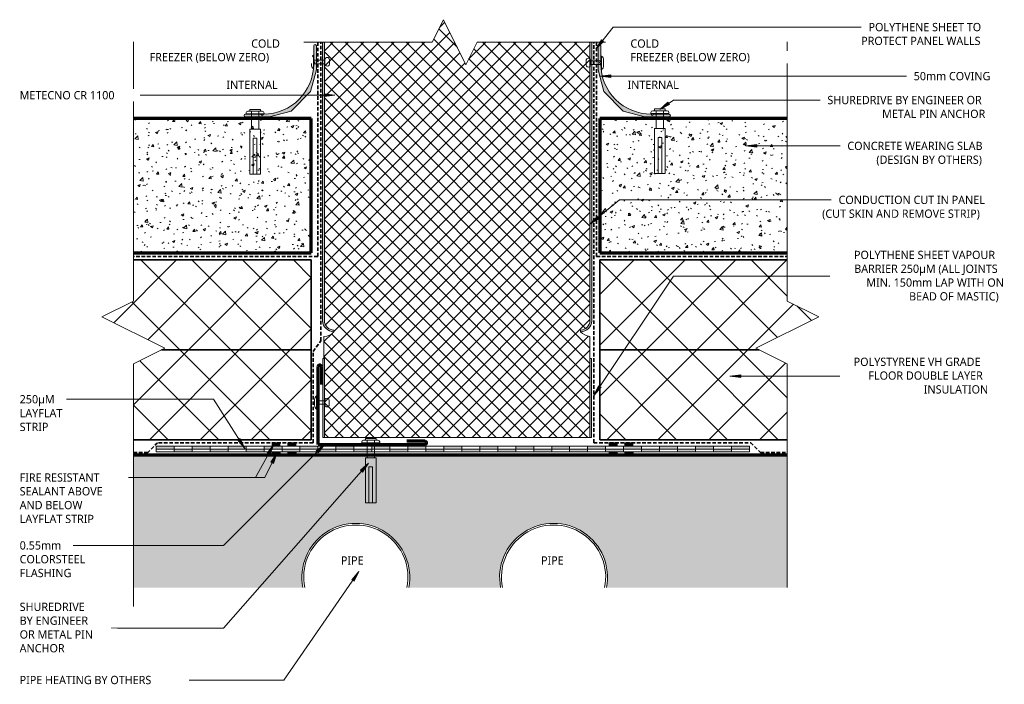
# Model space of a CAD drawing. Header units: millimetres. Extents: x -148 to 400, y -127 to 242.
import ezdxf

# ---------------------------------------------------------------- set-up
doc = ezdxf.new("R2010")
doc.units = ezdxf.units.MM
doc.linetypes.add('Dash Short', pattern=[3, 2, -1])
for name, color, linetype, lineweight in [('A-DETL', 90, 'Continuous', 13), ('A-DETL-GENF', 92, 'Continuous', 13), ('G-ANNO-TEXT', 231, 'Continuous', 9)]:
    doc.layers.add(name, color=color, linetype=linetype, lineweight=lineweight)
doc.styles.add('Yu Gothic', font='Yu Gothic.ttf', dxfattribs={"height": 4.6})
doc.styles.add('Yu Gothic_B', font='Yu Gothic.ttf', dxfattribs={"height": 4.6})
pattern_1 = [(45, (0, 0), (-14.1421, 14.1421), []), (135, (0, 0), (-14.1421, -14.1421), [])]
pattern_2 = [(50, (0, 0), (14.5753, -1.27516), [1.524, -16.764]), (355, (0, 0), (-2.81956, 15.2849), [1.219, -13.411]), (100.451, (1.215, -0.106), (11.7557, 14.00984), [1.295, -14.247]), (46.184, (0, 4.064), (21.68615, -3.3639), [2.286, -25.146]), (96.636, (1.807, 3.784), (18.9918, 19.7943), [1.943, -21.371]), (351.184, (0, 4.064), (18.992, 19.7941), [1.829, -20.117]), (21, (2.032, 3.048), (12.12965, -8.18154), [1.524, -16.764]), (326, (2.032, 3.048), (4.9442, 14.7354), [1.219, -13.411]), (71.451, (3.043, 2.366), (17.0739, 6.554), [1.295, -14.247]), (37.5, (0, 0), (0.24723, 6.76433), [0.67056, -12.578, 0.67056, -12.944, -13.462]), (37.5, (0, 0), (0.24723, 6.76433), [-26.863, 0.67056, -12.791]), (7.5, (0, 0), (5.34566, 8.01431), [0.67056, -7.092, 0.67056, -12.273, -5.131]), (7.5, (0, 0), (5.34566, 8.01431), [-20.706, 0.67056, -4.46]), (327.5, (-4.531, 0), (10.84765, -0.45819), [0.67056, -4.409, 0.67056, -15.179, -21.031]), (327.5, (-4.531, 0), (10.84765, -0.45819), [-20.93, 0.67056, -20.361]), (317.5, (-6.563, 0), (11.85073, 2.0342), [0.67056, -5.933, 0.67056, -9.855, -14.935]), (317.5, (-6.563, 0), (11.85073, 2.0342), [-17.13, 0.67056, -14.265])]

# ---------------------------------------------------------------- blocks, each defined once
blk = doc.blocks.new('37_95mm Coving - 37_95mm Coving-5873425-FREEZER FLOOR PARTITION WITH PIPE HEATING')
at = {"layer": 'A-DETL-GENF'}
blk.add_hatch(color=256, dxfattribs=at).paths.add_polyline_path([(0, -26.09), (0, -39.45), (0.03, -39.64), (0.1, -39.83), (0.22, -39.98), (0.38, -40.1), (0.56, -40.17), (0.75, -40.2), (0.94, -40.17), (1.13, -40.1), (1.28, -39.98), (1.4, -39.83), (1.47, -39.64), (1.5, -39.45), (1.5, -30.86), (0.79, -30.16), (1.5, -29.45), (1.61, -26.98), (1.93, -24.57), (2.45, -22.22), (3.19, -19.9), (4.12, -17.63), (5.24, -15.48), (6.55, -13.43), (8.04, -11.48), (9.69, -9.69), (11.48, -8.04), (13.43, -6.55), (15.48, -5.24), (17.63, -4.12), (19.9, -3.19), (22.22, -2.45), (24.57, -1.93), (26.98, -1.61), (29.45, -1.5), (30.16, -0.79), (30.86, -1.5), (39.45, -1.5), (39.64, -1.47), (39.82, -1.4), (39.98, -1.28), (40.1, -1.12), (40.17, -0.94), (40.2, -0.75), (40.17, -0.56), (40.1, -0.37), (39.98, -0.22), (39.82, -0.1), (39.64, -0.03), (39.45, 0), (26.09, 0), (14.02, -3.24), (3.24, -14.02), (1.6, -20.11)])
for p, q in [((39.45, 0), (26.09, 0)), ((14.02, -3.24), (3.24, -14.02)), ((26.09, 0), (14.02, -3.24)), ((29.45, -1.5), (30.16, -0.79)), ((30.16, -0.79), (30.86, -1.5)), ((30.86, -1.5), (39.45, -1.5)), ((3.24, -14.02), (0, -26.09)), ((0, -26.09), (0, -39.45)), ((0.79, -30.16), (1.5, -29.45)), ((1.5, -30.86), (0.79, -30.16)), ((1.5, -39.45), (1.5, -30.86))]:
    blk.add_line(p, q, dxfattribs=at)
for centre, radius, start, end in [((29.45, -29.45), 27.95, 90, 180), ((39.45, -0.75), 0.75, 270, 90), ((0.75, -39.45), 0.75, 180, 360)]:
    blk.add_arc(centre, radius, start, end, dxfattribs=at)
blk = doc.blocks.new('Layflat 250 - Layflat 250-5640186-FREEZER FLOOR PARTITION WITH PIPE HEATING')
at = {"layer": 'A-DETL-GENF'}
for points in [[(180, 0), (180, 1.5), (170, 1.5), (170, 0)], [(190, 1.5), (190, 3), (180, 3), (180, 1.5)], [(200, 0), (200, 1.5), (190, 1.5), (190, 0)], [(210, 1.5), (210, 3), (200, 3), (200, 1.5)], [(220, 0), (220, 1.5), (210, 1.5), (210, 0)], [(230, 1.5), (230, 3), (220, 3), (220, 1.5)], [(240, 0), (240, 1.5), (230, 1.5), (230, 0)], [(250, 1.5), (250, 3), (240, 3), (240, 1.5)]]:
    blk.add_hatch(color=256, dxfattribs=at).paths.add_polyline_path(points)
for p, q in [((180, 3), (170, 3)), ((180, 1.5), (170, 1.5)), ((190, 3), (180, 3)), ((180, 3), (180, 1.5)), ((180, 1.5), (190, 1.5)), ((180, 0), (180, 1.5)), ((200, 3), (190, 3)), ((190, 1.5), (190, 3)), ((200, 1.5), (190, 1.5)), ((190, 1.5), (190, 0)), ((210, 3), (200, 3)), ((200, 3), (200, 1.5)), ((200, 0), (200, 1.5)), ((200, 1.5), (210, 1.5)), ((220, 3), (210, 3)), ((210, 1.5), (210, 3)), ((220, 1.5), (210, 1.5)), ((210, 1.5), (210, 0)), ((230, 3), (220, 3)), ((220, 3), (220, 1.5)), ((220, 0), (220, 1.5)), ((220, 1.5), (230, 1.5)), ((240, 3), (230, 3)), ((230, 1.5), (230, 3)), ((240, 1.5), (230, 1.5)), ((230, 1.5), (230, 0)), ((250, 3), (240, 3)), ((240, 3), (240, 1.5)), ((240, 0), (240, 1.5)), ((240, 1.5), (250, 1.5)), ((250, 1.5), (250, 3)), ((250, 0), (250, 1.5)), ((170, 0), (180, 0)), ((180, 0), (190, 0)), ((190, 0), (200, 0)), ((200, 0), (210, 0)), ((210, 0), (220, 0)), ((220, 0), (230, 0)), ((230, 0), (240, 0)), ((240, 0), (250, 0))]:
    blk.add_line(p, q, dxfattribs=at)
blk = doc.blocks.new('Break Line _M_ - Break Line _M_-6047710-FREEZER FLOOR PARTITION WITH PIPE HEATING')
at = {"layer": 'A-DETL-GENF'}
for p, q in [((-12.5, 0), (-6.25, 12.5)), ((-6.25, 12.5), (6.25, -12.5)), ((-83.94, 0), (-12.5, 0)), ((6.25, -12.5), (12.5, 0)), ((12.5, 0), (83.8, 0))]:
    blk.add_line(p, q, dxfattribs=at)
blk = doc.blocks.new('Break Line _M_ - Break Line _M_-5668485-FREEZER FLOOR PARTITION WITH PIPE HEATING')
at = {"layer": 'A-DETL-GENF'}
for p, q in [((-17.5, 0), (-8.75, 17.5)), ((-8.75, 17.5), (8.75, -17.5)), ((-161.66, 0), (-17.5, 0)), ((8.75, -17.5), (17.5, 0)), ((17.5, 0), (141.8, 0))]:
    blk.add_line(p, q, dxfattribs=at)
blk = doc.blocks.new('Anchor Bolt - ShureDrive - ShureDrive-5466956-FREEZER FLOOR PARTITION WITH PIPE HEATING')
at = {"layer": 'A-DETL-GENF'}
for p, q in [((-4, -10.64), (-3, -10.64)), ((-3, -9.64), (3, -9.64)), ((-3, -10.64), (-3, -9.64)), ((3, -10.64), (-3, -10.64)), ((-2, -20.5), (-2, -10.64)), ((2, -20.5), (2, -10.64)), ((3, -10.64), (3, -9.64)), ((3, -10.64), (4, -10.64)), ((-5, -12.14), (-5, -11.64)), ((-5, -12.14), (5, -12.14)), ((5, -12.14), (5, -11.64)), ((-3, -20.5), (3, -20.5)), ((-3, -20.5), (-3, -45.5)), ((3, -20.5), (3, -45.5)), ((-1, -25.5), (-1, -35.5)), ((1, -25.5), (-1, -25.5)), ((1, -25.5), (1, -35.5)), ((-1, -35.5), (-1, -45.5)), ((1, -45.5), (1, -35.5)), ((-3, -45.5), (3, -45.5))]:
    blk.add_line(p, q, dxfattribs=at)
for centre, start, end in [((-4, -11.64), 90, 180), ((4, -11.64), 360, 90)]:
    blk.add_arc(centre, 1, start, end, dxfattribs=at)
blk = doc.blocks.new('Pop Rivets - Rivet-6044259-FREEZER FLOOR PARTITION WITH PIPE HEATING')
at = {"layer": 'A-DETL-GENF'}
for p, q in [((3.77, 0), (-3.77, 0)), ((-1.5, 1.16), (1.5, 1.16)), ((-1, -6.11), (-1, 0)), ((1, -6.11), (1, 0)), ((1.17, -6.11), (-1.24, -6.11)), ((-1.24, -8.61), (1.17, -8.61))]:
    blk.add_line(p, q, dxfattribs=at)
for centre, radius, start, end in [((-1.5, -1.65), 2.8, 90, 144), ((1.5, -1.65), 2.8, 36, 90), ((-1.24, -7.36), 1.25, 90, 270), ((1.17, -7.36), 1.25, 270, 90)]:
    blk.add_arc(centre, radius, start, end, dxfattribs=at)
blk = doc.blocks.new('37_95mm Coving - 37_95mm Coving-5649264-FREEZER FLOOR PARTITION WITH PIPE HEATING')
at = {"layer": 'A-DETL-GENF'}
blk.add_hatch(color=256, dxfattribs=at).paths.add_polyline_path([(0, 26.09), (3.24, 14.02), (14.02, 3.24), (26.09, 0), (39.45, 0), (39.64, 0.03), (39.82, 0.1), (39.98, 0.22), (40.1, 0.37), (40.17, 0.56), (40.2, 0.75), (40.17, 0.94), (40.1, 1.12), (39.98, 1.28), (39.82, 1.4), (39.64, 1.47), (39.45, 1.5), (30.86, 1.5), (30.16, 0.79), (29.45, 1.5), (26.98, 1.61), (24.57, 1.93), (22.22, 2.45), (19.9, 3.19), (17.63, 4.12), (15.48, 5.24), (13.43, 6.55), (11.48, 8.04), (9.69, 9.69), (8.04, 11.48), (6.55, 13.43), (5.24, 15.48), (4.12, 17.63), (3.19, 19.9), (2.45, 22.22), (1.93, 24.57), (1.6, 27.18), (1.5, 29.45), (0.79, 30.16), (1.5, 30.86), (1.5, 39.45), (1.47, 39.64), (1.4, 39.82), (1.28, 39.98), (1.12, 40.1), (0.94, 40.17), (0.75, 40.2), (0.56, 40.17), (0.37, 40.1), (0.22, 39.98), (0.1, 39.82), (0.03, 39.64), (0, 39.45)])
for p, q in [((0, 39.45), (0, 26.09)), ((1.5, 30.86), (1.5, 39.45)), ((0.79, 30.16), (1.5, 30.86)), ((1.5, 29.45), (0.79, 30.16)), ((0, 26.09), (3.24, 14.02)), ((3.24, 14.02), (14.02, 3.24)), ((14.02, 3.24), (26.09, 0)), ((26.09, 0), (39.45, 0)), ((30.16, 0.79), (29.45, 1.5)), ((30.86, 1.5), (30.16, 0.79)), ((39.45, 1.5), (30.86, 1.5))]:
    blk.add_line(p, q, dxfattribs=at)
for centre, radius, start, end in [((0.75, 39.45), 0.75, 360, 180), ((29.45, 29.45), 27.95, 180, 270), ((39.45, 0.75), 0.75, 270, 90)]:
    blk.add_arc(centre, radius, start, end, dxfattribs=at)
blk = doc.blocks.new('Anchor Bolt - ShureDrive - ShureDrive-6039008-FREEZER FLOOR PARTITION WITH PIPE HEATING')
at = {"layer": 'A-DETL-GENF'}
for p, q in [((-3, 20.5), (-3, 45.5)), ((-3, 45.5), (3, 45.5)), ((-1, 35.5), (-1, 45.5)), ((1, 45.5), (1, 35.5)), ((3, 20.5), (3, 45.5)), ((-1, 25.5), (-1, 35.5)), ((1, 25.5), (1, 35.5)), ((1, 25.5), (-1, 25.5)), ((-3, 20.5), (3, 20.5)), ((-2, 20.5), (-2, 10.64)), ((2, 20.5), (2, 10.64)), ((-5, 12.14), (5, 12.14)), ((-5, 12.14), (-5, 11.64)), ((5, 12.14), (5, 11.64)), ((-4, 10.64), (-3, 10.64)), ((3, 10.64), (-3, 10.64)), ((-3, 10.64), (-3, 9.64)), ((-3, 9.64), (3, 9.64)), ((3, 10.64), (3, 9.64)), ((3, 10.64), (4, 10.64))]:
    blk.add_line(p, q, dxfattribs=at)
for centre, start, end in [((-4, 11.64), 180, 270), ((4, 11.64), 270, 0)]:
    blk.add_arc(centre, 1, start, end, dxfattribs=at)
blk = doc.blocks.new('Pop Rivets - Rivet-6062265-FREEZER FLOOR PARTITION WITH PIPE HEATING')
at = {"layer": 'A-DETL-GENF'}
for p, q in [((-1.24, 8.91), (1.17, 8.91)), ((1.17, 6.41), (-1.24, 6.41)), ((-1, 6.41), (-1, 0)), ((1, 6.41), (1, 0)), ((3.77, 0), (-3.77, 0)), ((-1.5, -1.16), (1.5, -1.16))]:
    blk.add_line(p, q, dxfattribs=at)
for centre, radius, start, end in [((-1.24, 7.66), 1.25, 90, 270), ((1.17, 7.66), 1.25, 270, 90), ((-1.5, 1.65), 2.8, 216, 270), ((1.5, 1.65), 2.8, 270, 324)]:
    blk.add_arc(centre, radius, start, end, dxfattribs=at)
blk = doc.blocks.new('Layflat 250 - Layflat 250-6039809-FREEZER FLOOR PARTITION WITH PIPE HEATING')
at = {"layer": 'A-DETL-GENF'}
for points in [[(70, 0), (70, -1.5), (80, -1.5), (80, 0)], [(90, 0), (90, -1.5), (100, -1.5), (100, 0)], [(110, 0), (110, -1.5), (120, -1.5), (120, 0)], [(130, 0), (130, -1.5), (140, -1.5), (140, 0)], [(150, 0), (150, -1.5), (160, -1.5), (160, 0)], [(170, 0), (170, -1.5), (180, -1.5), (180, 0)], [(190, 0), (190, -1.5), (200, -1.5), (200, 0)], [(210, 0), (210, -1.5), (220, -1.5), (220, 0)], [(230, 0), (230, -1.5), (240, -1.5), (240, 0)], [(0, -1.5), (0, -3), (10, -3), (10, -1.5)], [(20, 0), (10, 0), (10, -1.5), (20, -1.5)], [(20, -1.5), (20, -3), (30, -3), (30, -1.5)], [(30, 0), (30, -1.5), (40, -1.5), (40, 0)], [(40, -1.5), (40, -3), (50, -3), (50, -1.5)], [(50, 0), (50, -1.5), (60, -1.5), (60, 0)], [(60, -1.5), (60, -3), (70, -3), (70, -1.5)], [(80, -1.5), (80, -3), (90, -3), (90, -1.5)], [(100, -1.5), (100, -3), (110, -3), (110, -1.5)], [(130, -1.5), (120, -1.5), (120, -3), (130, -3)], [(140, -1.5), (140, -3), (150, -3), (150, -1.5)], [(160, -1.5), (160, -3), (170, -3), (170, -1.5)], [(180, -1.5), (180, -3), (190, -3), (190, -1.5)], [(200, -1.5), (200, -3), (210, -3), (210, -1.5)], [(230, -1.5), (220, -1.5), (220, -3), (230, -3)], [(240, -1.5), (240, -3), (250, -3), (250, -1.5)]]:
    blk.add_hatch(color=256, dxfattribs=at).paths.add_polyline_path(points)
for p, q in [((60, 0), (50, 0)), ((50, 0), (50, -1.5)), ((70, 0), (60, 0)), ((60, -1.5), (60, 0)), ((80, 0), (70, 0)), ((70, 0), (70, -1.5)), ((90, 0), (80, 0)), ((80, -1.5), (80, 0)), ((100, 0), (90, 0)), ((90, 0), (90, -1.5)), ((110, 0), (100, 0)), ((100, -1.5), (100, 0)), ((120, 0), (110, 0)), ((110, 0), (110, -1.5)), ((130, 0), (120, 0)), ((120, -1.5), (120, 0)), ((140, 0), (130, 0)), ((130, 0), (130, -1.5)), ((150, 0), (140, 0)), ((140, -1.5), (140, 0)), ((160, 0), (150, 0)), ((150, 0), (150, -1.5)), ((170, 0), (160, 0)), ((160, -1.5), (160, 0)), ((180, 0), (170, 0)), ((170, 0), (170, -1.5)), ((190, 0), (180, 0)), ((180, -1.5), (180, 0)), ((200, 0), (190, 0)), ((190, 0), (190, -1.5)), ((210, 0), (200, 0)), ((200, -1.5), (200, 0)), ((220, 0), (210, 0)), ((210, 0), (210, -1.5)), ((230, 0), (220, 0)), ((220, -1.5), (220, 0)), ((240, 0), (230, 0)), ((230, 0), (230, -1.5)), ((250, 0), (240, 0)), ((240, -1.5), (240, 0)), ((250, -1.5), (250, 0)), ((10, 0), (0, 0)), ((0, 0), (0, -1.5)), ((10, -1.5), (0, -1.5)), ((0, -1.5), (0, -3)), ((0, -3), (10, -3)), ((20, 0), (10, 0)), ((10, 0), (10, -1.5)), ((10, -3), (10, -1.5)), ((10, -1.5), (20, -1.5)), ((10, -3), (20, -3)), ((30, 0), (20, 0)), ((20, -1.5), (20, 0)), ((30, -1.5), (20, -1.5)), ((20, -1.5), (20, -3)), ((20, -3), (30, -3)), ((40, 0), (30, 0)), ((30, 0), (30, -1.5)), ((30, -3), (30, -1.5)), ((30, -1.5), (40, -1.5)), ((30, -3), (40, -3)), ((50, 0), (40, 0)), ((40, -1.5), (40, 0)), ((50, -1.5), (40, -1.5)), ((40, -1.5), (40, -3)), ((40, -3), (50, -3)), ((50, -3), (50, -1.5)), ((50, -1.5), (60, -1.5)), ((50, -3), (60, -3)), ((70, -1.5), (60, -1.5)), ((60, -1.5), (60, -3)), ((60, -3), (70, -3)), ((70, -3), (70, -1.5)), ((70, -1.5), (80, -1.5)), ((70, -3), (80, -3)), ((90, -1.5), (80, -1.5)), ((80, -1.5), (80, -3)), ((80, -3), (90, -3)), ((90, -3), (90, -1.5)), ((90, -1.5), (100, -1.5)), ((90, -3), (100, -3)), ((110, -1.5), (100, -1.5)), ((100, -1.5), (100, -3)), ((100, -3), (110, -3)), ((110, -3), (110, -1.5)), ((110, -1.5), (120, -1.5)), ((110, -3), (120, -3)), ((130, -1.5), (120, -1.5)), ((120, -1.5), (120, -3)), ((120, -3), (130, -3)), ((130, -3), (130, -1.5)), ((130, -1.5), (140, -1.5)), ((130, -3), (140, -3)), ((150, -1.5), (140, -1.5)), ((140, -1.5), (140, -3)), ((140, -3), (150, -3)), ((150, -3), (150, -1.5)), ((150, -1.5), (160, -1.5)), ((150, -3), (160, -3)), ((170, -1.5), (160, -1.5)), ((160, -1.5), (160, -3)), ((160, -3), (170, -3)), ((170, -3), (170, -1.5)), ((170, -1.5), (180, -1.5)), ((170, -3), (180, -3)), ((190, -1.5), (180, -1.5)), ((180, -1.5), (180, -3)), ((180, -3), (190, -3)), ((190, -3), (190, -1.5)), ((190, -1.5), (200, -1.5)), ((190, -3), (200, -3)), ((210, -1.5), (200, -1.5)), ((200, -1.5), (200, -3)), ((200, -3), (210, -3)), ((210, -3), (210, -1.5)), ((210, -1.5), (220, -1.5)), ((210, -3), (220, -3)), ((230, -1.5), (220, -1.5)), ((220, -1.5), (220, -3)), ((220, -3), (230, -3)), ((230, -3), (230, -1.5)), ((230, -1.5), (240, -1.5)), ((230, -3), (240, -3)), ((250, -1.5), (240, -1.5)), ((240, -1.5), (240, -3)), ((240, -3), (250, -3)), ((250, -3), (250, -1.5))]:
    blk.add_line(p, q, dxfattribs=at)
blk = doc.blocks.new('Break Line _M_ - Break Line _M_-6048815-FREEZER FLOOR PARTITION WITH PIPE HEATING')
at = {"layer": 'A-DETL-GENF'}
for p, q in [((8.75, 17.5), (-8.75, -17.5)), ((17.5, 0), (8.75, 17.5)), ((-17.5, 0), (-161.66, 0)), ((-8.75, -17.5), (-17.5, 0)), ((152.36, 0), (17.5, 0))]:
    blk.add_line(p, q, dxfattribs=at)
blk = doc.blocks.new('Pop Rivets - Rivet-6060696-FREEZER FLOOR PARTITION WITH PIPE HEATING')
at = {"layer": 'A-DETL-GENF'}
for p, q in [((3.77, 0), (-3.77, 0)), ((-1.5, 1.16), (1.5, 1.16)), ((-1, -4.55), (-1, 0)), ((1, -4.55), (1, 0)), ((1.17, -4.55), (-1.24, -4.55)), ((-1.24, -7.05), (1.17, -7.05))]:
    blk.add_line(p, q, dxfattribs=at)
for centre, radius, start, end in [((-1.5, -1.65), 2.8, 90, 144), ((1.5, -1.65), 2.8, 36, 90), ((-1.24, -5.8), 1.25, 90, 270), ((1.17, -5.8), 1.25, 270, 90)]:
    blk.add_arc(centre, radius, start, end, dxfattribs=at)

msp = doc.modelspace()

# ---------------------------------------------------------------- hatches: boundary and pattern name
at = {"layer": 'A-DETL-GENF'}
h = msp.add_hatch(dxfattribs=at)
h.set_pattern_fill('FP_2', color=253, style=0, pattern_type=2)
h.set_pattern_definition([(45, (0, 0), (-4.24264, 4.24264), []), (135, (0, 0), (-4.24264, -4.24264), [])])
h.paths.add_polyline_path([(21.47, 10.28), (169.19, 10.28), (169.19, 66.42), (167.24, 66.86), (165.44, 67.73), (163.88, 68.97), (163.88, 69.97), (165.26, 70.17), (165.57, 70.28), (166.48, 70.68), (167, 71.04), (167.44, 71.38), (167.91, 71.88), (168.29, 72.38), (168.55, 72.81), (168.98, 73.9), (169.04, 74.13), (169.19, 75.35), (169.19, 229.99), (106.44, 229.99), (100.19, 217.49), (87.69, 242.49), (81.44, 229.99), (21.47, 229.99), (21.49, 75.14), (21.5, 75.03), (21.65, 73.98), (21.8, 73.53), (22.18, 72.69), (22.37, 72.38), (22.85, 71.74), (23.22, 71.38), (24.04, 70.77), (24.35, 70.59), (25.48, 70.14), (26.77, 69.97), (26.77, 68.97), (25.13, 67.68), (23.23, 66.8), (21.19, 66.39), (21.19, 54.24), (21.47, 54.24), (21.47, 13.23)])
h = msp.add_hatch(color=8, dxfattribs=at)
h.paths.add_polyline_path([(20.6, 10.28), (21.47, 10.28), (21.47, 54.24), (20.6, 54.24), (20.6, 47.1)])
h.paths.add_polyline_path([(170.06, 10.28), (170.06, 54.14), (169.19, 54.14), (169.19, 10.28)])
h.paths.add_polyline_path([(163.88, 68.97), (165.49, 69.18), (167, 69.79), (168.29, 70.77), (169.3, 72.04), (169.94, 73.53), (170.19, 75.14), (170.19, 229.99), (169.19, 229.99), (169.19, 75.28), (169.01, 73.9), (168.48, 72.63), (167.63, 71.53), (166.54, 70.68), (165.26, 70.15), (163.88, 69.97)])
h.paths.add_polyline_path([(26.77, 68.97), (26.77, 69.97), (25.4, 70.15), (24.12, 70.68), (23.02, 71.53), (22.18, 72.63), (21.65, 73.9), (21.47, 75.28), (21.47, 229.99), (20.47, 229.99), (20.47, 75.14), (20.71, 73.53), (21.36, 72.04), (22.36, 70.77), (23.66, 69.79), (25.16, 69.18)])
h = msp.add_hatch(dxfattribs=at)
h.set_pattern_fill('FP_3', color=9, style=0, pattern_type=2)
h.set_pattern_definition(pattern_2)
h.paths.add_polyline_path([(-50.64, 112.95), (14.11, 112.95), (14.11, 187.55), (-84.81, 187.55), (-84.81, 112.95)])
h = msp.add_hatch(dxfattribs=at)
h.set_pattern_fill('FP_3', color=9, style=0, pattern_type=2)
h.set_pattern_definition(pattern_2)
h.paths.add_polyline_path([(174.64, 112.95), (278.94, 112.95), (278.94, 187.55), (174.64, 187.55), (174.64, 118.6)])
h = msp.add_hatch(dxfattribs=at)
h.set_pattern_fill('FP_1', color=9, style=0, pattern_type=2)
h.set_pattern_definition(pattern_1)
h.paths.add_polyline_path([(14.11, 58.95), (14.11, 108.95), (-84.81, 108.95), (-84.81, 86.11), (-102.31, 77.36), (-67.31, 59.86), (-69.14, 58.95), (-50.64, 58.95)])
h = msp.add_hatch(dxfattribs=at)
h.set_pattern_fill('FP_1', color=9, style=0, pattern_type=2)
h.set_pattern_definition(pattern_1)
h.paths.add_polyline_path([(261.44, 58.95), (263.26, 58.95), (261.44, 59.86), (296.44, 77.36), (278.94, 86.11), (278.94, 108.95), (174.64, 108.95), (174.64, 58.95)])
h = msp.add_hatch(dxfattribs=at)
h.set_pattern_fill('FP_1', color=9, style=0, pattern_type=2)
h.set_pattern_definition(pattern_1)
h.paths.add_polyline_path([(-84.81, 8.95), (14.11, 8.95), (14.11, 58.95), (-69.14, 58.95), (-84.81, 51.11)])
h = msp.add_hatch(dxfattribs=at)
h.set_pattern_fill('FP_1', color=9, style=0, pattern_type=2)
h.set_pattern_definition(pattern_1)
h.paths.add_polyline_path([(278.94, 8.95), (278.94, 51.11), (263.26, 58.95), (174.64, 58.95), (174.64, 8.95), (270.18, 8.95)])
for points in [[(-3.28, 5.35), (-3.28, 7.35), (-7.67, 7.35), (-7.67, 5.35)], [(5.48, 5.35), (5.48, 7.35), (1.1, 7.35), (1.1, 5.35)], [(184.27, 5.35), (184.27, 7.35), (179.89, 7.35), (179.89, 5.35)], [(193.04, 5.35), (193.04, 7.35), (188.66, 7.35), (188.66, 5.35)], [(-3.23, 0.35), (-3.23, 2.35), (-7.78, 2.35), (-7.78, 0.35)], [(5.66, 0.35), (5.66, 2.35), (1.12, 2.35), (1.12, 0.35)], [(184.32, 0.35), (184.32, 2.35), (179.78, 2.35), (179.78, 0.35)], [(193.22, 0.35), (193.22, 2.35), (188.67, 2.35), (188.67, 0.35)]]:
    msp.add_hatch(color=9, dxfattribs=at).paths.add_polyline_path(points)
h = msp.add_hatch(dxfattribs=at)
h.set_pattern_fill('FP_3', color=9, style=0, pattern_type=2)
h.set_pattern_definition(pattern_2)
h.paths.add_polyline_path([(119.52, -73.2), (119.29, -72.05), (119.01, -69.55), (118.94, -67.03), (119.09, -64.5), (119.44, -62.01), (120, -59.55), (120.77, -57.14), (121.73, -54.82), (122.89, -52.58), (124.24, -50.44), (125.75, -48.42), (127.43, -46.55), (129.28, -44.81), (131.24, -43.24), (133.34, -41.84), (135.55, -40.62), (137.85, -39.59), (140.23, -38.76), (142.68, -38.13), (145.16, -37.7), (147.67, -37.5), (150.2, -37.5), (152.71, -37.7), (155.19, -38.13), (157.65, -38.76), (160.02, -39.59), (162.32, -40.62), (164.54, -41.84), (166.63, -43.24), (168.6, -44.81), (170.44, -46.55), (172.12, -48.42), (173.63, -50.44), (174.98, -52.58), (176.14, -54.82), (177.1, -57.14), (177.87, -59.55), (178.44, -62.01), (178.79, -64.5), (178.93, -67.03), (178.86, -69.55), (178.58, -72.05), (178.35, -73.2), (278.94, -73.2), (278.94, 0.35), (-84.81, 0.35), (-84.81, -73.2), (9.52, -73.2), (9.29, -72.05), (9.01, -69.55), (8.94, -67.03), (9.09, -64.5), (9.44, -62.01), (10, -59.55), (10.77, -57.14), (11.73, -54.82), (12.89, -52.58), (14.24, -50.44), (15.75, -48.42), (17.43, -46.55), (19.28, -44.81), (21.24, -43.24), (23.34, -41.84), (25.55, -40.62), (27.85, -39.59), (30.23, -38.76), (32.68, -38.13), (35.16, -37.7), (37.67, -37.5), (40.2, -37.5), (42.71, -37.7), (45.19, -38.13), (47.65, -38.76), (50.02, -39.59), (52.32, -40.62), (54.54, -41.84), (56.63, -43.24), (58.6, -44.81), (60.44, -46.55), (62.12, -48.42), (63.63, -50.44), (64.98, -52.58), (66.14, -54.82), (67.1, -57.14), (67.87, -59.55), (68.44, -62.01), (68.79, -64.5), (68.93, -67.03), (68.86, -69.55), (68.58, -72.05), (68.35, -73.2), (109.77, -73.2)])
at = {"layer": 'G-ANNO-TEXT'}
for points in [[(172.44, 226.07), (176.76, 230.31), (175.52, 231.28)], [(174.84, 211.15), (180.84, 210.36), (180.84, 211.94)], [(27.29, 200.52), (21.29, 201.31), (21.29, 199.73)], [(208.11, 192.53), (213.47, 195.33), (212.56, 196.63)], [(255.94, 172.34), (261.94, 171.55), (261.94, 173.13)], [(169.19, 128.75), (174.32, 131.95), (173.32, 133.17)], [(247.07, 44.35), (253.07, 43.57), (253.07, 45.14)], [(171.33, 33.6), (175.33, 38.15), (174.01, 39.03)], [(-22.76, 4.12), (-25.33, 9.6), (-26.66, 8.75)], [(-6.76, 6.4), (-10.33, 1.51), (-8.94, 0.75)], [(21.75, 6.5), (16.94, 2.82), (18.06, 1.7)], [(-4.99, 1.49), (-8.36, -3.54), (-6.95, -4.24)], [(46, -3.93), (41.45, -7.91), (42.64, -8.95)], [(40.7, -64.33), (36.63, -68.81), (37.93, -69.71)]]:
    msp.add_hatch(color=7, dxfattribs=at).paths.add_polyline_path(points)

# ---------------------------------------------------------------- linework, layer by layer
at = {"layer": 'A-DETL', "linetype": 'Dash Short', "lineweight": 35}
for p, q in [((17.74, 110.95), (17.74, 229.99)), ((19.45, 64.03), (19.45, 229.99)), ((171.26, 7.35), (171.26, 229.99)), ((172.79, 110.95), (172.79, 229.99)), ((17.74, 110.95), (-84.81, 110.95)), ((172.79, 110.95), (278.94, 110.95)), ((15.22, 57.99), (19.45, 64.03)), ((15.22, 7.35), (15.22, 57.99)), ((-71.38, 7.35), (-76.76, 1.97)), ((15.22, 7.35), (-71.38, 7.35)), ((171.26, 7.35), (258.63, 7.35)), ((258.63, 7.35), (264.01, 1.97)), ((-76.76, 1.97), (-84.81, 1.97)), ((264.01, 1.97), (278.94, 1.97))]:
    msp.add_line(p, q, dxfattribs=at)
at = {"layer": 'A-DETL'}
for p, q in [((20.47, 229.99), (20.47, 75.14)), ((21.47, 75.28), (21.47, 229.99)), ((169.19, 229.99), (169.19, 75.28)), ((170.19, 75.14), (170.19, 229.99)), ((21.19, 66.39), (21.19, 54.24)), ((26.77, 68.97), (26.77, 69.97)), ((163.88, 69.97), (163.88, 68.97)), ((169.19, 54.14), (169.19, 66.42)), ((20.6, 54.24), (20.6, 10.28)), ((21.47, 54.24), (20.6, 54.24)), ((21.47, 10.28), (21.47, 54.24)), ((170.06, 54.14), (169.19, 54.14)), ((169.19, 54.14), (169.19, 10.28)), ((170.06, 10.28), (170.06, 54.14)), ((-7.67, 7.35), (-7.67, 5.35)), ((-3.28, 7.35), (-7.67, 7.35)), ((-3.28, 5.35), (-3.28, 7.35)), ((1.1, 7.35), (1.1, 5.35)), ((5.48, 7.35), (1.1, 7.35)), ((5.48, 5.35), (5.48, 7.35)), ((20.6, 10.28), (21.47, 10.28)), ((21.47, 10.28), (169.19, 10.28)), ((169.19, 10.28), (170.06, 10.28)), ((184.27, 7.35), (179.89, 7.35)), ((179.89, 7.35), (179.89, 5.35)), ((184.27, 5.35), (184.27, 7.35)), ((193.04, 7.35), (188.66, 7.35)), ((188.66, 7.35), (188.66, 5.35)), ((193.04, 5.35), (193.04, 7.35)), ((-7.78, 2.35), (-7.78, 0.35)), ((-7.78, 0.35), (-3.23, 0.35)), ((-3.23, 0.35), (-3.23, 2.35)), ((1.12, 2.35), (1.12, 0.35)), ((1.12, 0.35), (5.66, 0.35)), ((5.66, 0.35), (5.66, 2.35)), ((179.78, 2.35), (179.78, 0.35)), ((179.78, 0.35), (184.32, 0.35)), ((184.32, 0.35), (184.32, 2.35)), ((188.67, 2.35), (188.67, 0.35)), ((188.67, 0.35), (193.22, 0.35)), ((193.22, 0.35), (193.22, 2.35))]:
    msp.add_line(p, q, dxfattribs=at)
at = {"layer": 'A-DETL', "lineweight": 70}
for p, q in [((14.11, 187.55), (-84.81, 187.55)), ((14.11, 112.95), (14.11, 187.55)), ((278.94, 187.55), (174.64, 187.55)), ((174.64, 187.55), (174.64, 112.95)), ((-84.81, 112.95), (14.11, 112.95)), ((174.64, 112.95), (278.94, 112.95)), ((17.98, 6.37), (17.98, 49.69)), ((19.78, 49.69), (19.78, 39.69)), ((17.98, 6.37), (77.39, 6.37)), ((77.39, 8.17), (67.39, 8.17)), ((278.94, 0.35), (-84.81, 0.35))]:
    msp.add_line(p, q, dxfattribs=at)
at = {"layer": 'A-DETL', "lineweight": 35}
for p, q in [((14.11, 108.95), (-84.81, 108.95)), ((14.11, 58.95), (14.11, 108.95)), ((278.94, 108.95), (174.64, 108.95)), ((174.64, 108.95), (174.64, 58.95)), ((14.11, 58.95), (-69.14, 58.95)), ((-69.14, 58.95), (14.11, 58.95)), ((14.11, 8.95), (14.11, 58.95)), ((263.26, 58.95), (174.64, 58.95)), ((174.64, 58.95), (174.64, 8.95)), ((174.64, 58.95), (263.26, 58.95)), ((-84.81, 8.95), (14.11, 8.95)), ((174.64, 8.95), (278.94, 8.95))]:
    msp.add_line(p, q, dxfattribs=at)
at = {"layer": 'A-DETL'}
for centre, radius, start, end in [((26.77, 75.28), 6.3, 181.2764, 270), ((26.77, 75.28), 5.3, 180, 270), ((163.88, 75.28), 5.3, 270, 360), ((163.88, 75.28), 6.3, 270, 358.7236), ((20.46, 75.28), 8.92, 274.6445, 315.0139), ((170.19, 75.28), 8.92, 224.9861, 263.534), ((38.94, -67.47), 30, 348.9783, 191.0217), ((148.94, -67.47), 30, 348.9783, 191.0217), ((38.94, -67.4), 29, 348.4367, 191.5633), ((148.94, -67.4), 29, 348.4367, 191.5633)]:
    msp.add_arc(centre, radius, start, end, dxfattribs=at)
at = {"layer": 'A-DETL', "lineweight": 70}
for centre, start, end in [((18.88, 49.69), 0, 180), ((77.39, 7.27), 270, 90)]:
    msp.add_arc(centre, 0.9, start, end, dxfattribs=at)
at = {"layer": 'G-ANNO-TEXT', "color": 7}
for p, q in [((172.44, 226.07), (182.09, 238.4)), ((182.09, 238.4), (293.61, 238.4)), ((293.61, 238.4), (320.07, 238.4)), ((175.52, 231.28), (172.44, 226.07)), ((172.44, 226.07), (176.76, 230.31)), ((176.76, 230.31), (175.52, 231.28)), ((180.84, 211.94), (174.84, 211.15)), ((174.84, 211.15), (180.84, 210.36)), ((174.84, 211.15), (293.61, 211.15)), ((180.84, 210.36), (180.84, 211.94)), ((293.61, 211.15), (345.21, 211.15)), ((-87.47, 200.52), (-89.77, 200.52)), ((27.29, 200.52), (-87.47, 200.52)), ((27.29, 200.52), (21.29, 201.31)), ((21.29, 201.31), (21.29, 199.73)), ((21.29, 199.73), (27.29, 200.52)), ((208.11, 192.53), (215.65, 197.84)), ((215.65, 197.84), (292.57, 197.84)), ((292.57, 197.84), (297.2, 197.84)), ((212.56, 196.63), (208.11, 192.53)), ((208.11, 192.53), (213.47, 195.33)), ((213.47, 195.33), (212.56, 196.63)), ((261.94, 173.13), (255.94, 172.34)), ((255.94, 172.34), (261.94, 171.55)), ((255.94, 172.34), (293.61, 172.34)), ((261.94, 171.55), (261.94, 173.13)), ((293.61, 172.34), (308.3, 172.34)), ((169.19, 128.75), (185.7, 142.34)), ((185.7, 142.34), (293.61, 142.34)), ((293.61, 142.34), (303.4, 142.34)), ((173.32, 133.17), (169.19, 128.75)), ((169.19, 128.75), (174.32, 131.95)), ((174.32, 131.95), (173.32, 133.17)), ((171.33, 33.6), (215.65, 99.91)), ((215.65, 99.91), (302.71, 99.91)), ((253.07, 45.14), (247.07, 44.35)), ((247.07, 44.35), (253.07, 43.57)), ((247.07, 44.35), (308.09, 44.35)), ((253.07, 43.57), (253.07, 45.14)), ((174.01, 39.03), (171.33, 33.6)), ((175.33, 38.15), (174.01, 39.03)), ((171.33, 33.6), (175.33, 38.15)), ((-104.69, 31.5), (-123.5, 31.5)), ((-40.29, 31.5), (-104.69, 31.5)), ((-22.76, 4.12), (-40.29, 31.5)), ((21.75, 6.5), (-34.64, -49.74)), ((-25.33, 9.6), (-26.66, 8.75)), ((-26.66, 8.75), (-22.76, 4.12)), ((-22.76, 4.12), (-25.33, 9.6)), ((-6.76, 6.4), (-16.79, -11.98)), ((-6.76, 6.4), (-10.33, 1.51)), ((-8.94, 0.75), (-6.76, 6.4)), ((21.75, 6.5), (16.94, 2.82)), ((18.06, 1.7), (21.75, 6.5)), ((-4.99, 1.49), (-11.68, -11.98)), ((-10.33, 1.51), (-8.94, 0.75)), ((-4.99, 1.49), (-8.36, -3.54)), ((-6.95, -4.24), (-4.99, 1.49)), ((16.94, 2.82), (18.06, 1.7)), ((-8.36, -3.54), (-6.95, -4.24)), ((46, -3.93), (41.45, -7.91)), ((42.64, -8.95), (46, -3.93)), ((41.45, -7.91), (42.64, -8.95)), ((-92.39, -11.98), (-95.06, -11.98)), ((-16.79, -11.98), (-92.39, -11.98)), ((-11.68, -11.98), (-92.39, -11.98)), ((-95.56, -49.74), (-120.46, -49.74)), ((-34.64, -49.74), (-95.56, -49.74)), ((40.7, -64.33), (-1.08, -124.56)), ((40.7, -64.33), (36.63, -68.81)), ((37.93, -69.71), (40.7, -64.33)), ((36.63, -68.81), (37.93, -69.71)), ((-34.64, -95.71), (-97.1, -95.71)), ((-67.15, -124.56), (-67.28, -124.56)), ((-1.08, -124.56), (-67.15, -124.56))]:
    msp.add_line(p, q, dxfattribs=at)

# ---------------------------------------------------------------- block references
at = {"layer": 'A-DETL-GENF'}
for name, p in [('Break Line _M_ - Break Line _M_-6047710-FREEZER FLOOR PARTITION WITH PIPE HEATING', (93.94, 229.99)), ('Anchor Bolt - ShureDrive - ShureDrive-5466956-FREEZER FLOOR PARTITION WITH PIPE HEATING', (208.08, 202.54)), ('Anchor Bolt - ShureDrive - ShureDrive-5466956-FREEZER FLOOR PARTITION WITH PIPE HEATING', (47.24, 19.4)), ('Layflat 250 - Layflat 250-5640186-FREEZER FLOOR PARTITION WITH PIPE HEATING', (7.88, 2.35))]:
    msp.add_blockref(name, p, dxfattribs=at)
for name, p, rotation in [('Break Line _M_ - Break Line _M_-6048815-FREEZER FLOOR PARTITION WITH PIPE HEATING', (-84.81, 68.61), 269.9999999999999), ('Break Line _M_ - Break Line _M_-5668485-FREEZER FLOOR PARTITION WITH PIPE HEATING', (278.94, 68.61), 270.0000000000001), ('37_95mm Coving - 37_95mm Coving-5649264-FREEZER FLOOR PARTITION WITH PIPE HEATING', (16.99, 188.49), 89.99999999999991), ('37_95mm Coving - 37_95mm Coving-5873425-FREEZER FLOOR PARTITION WITH PIPE HEATING', (173.7, 188.49), 90.0000000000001), ('Pop Rivets - Rivet-6062265-FREEZER FLOOR PARTITION WITH PIPE HEATING', (15.37, 219.02), 269.9999999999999), ('Pop Rivets - Rivet-6044259-FREEZER FLOOR PARTITION WITH PIPE HEATING', (175.61, 218.55), 270.0000000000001), ('Anchor Bolt - ShureDrive - ShureDrive-6039008-FREEZER FLOOR PARTITION WITH PIPE HEATING', (-17.08, 202.22), 180), ('Pop Rivets - Rivet-6060696-FREEZER FLOOR PARTITION WITH PIPE HEATING', (17.12, 29.72), 89.99999999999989), ('Layflat 250 - Layflat 250-6039809-FREEZER FLOOR PARTITION WITH PIPE HEATING', (177.88, 2.35), 180)]:
    msp.add_blockref(name, p, dxfattribs=dict(at, rotation=rotation))

# ---------------------------------------------------------------- texts
at = {"layer": 'G-ANNO-TEXT', "color": 7, "char_height": 4.6, "attachment_point": 1, "style": 'Yu Gothic', "bg_fill": 3, "box_fill_scale": 1.25, "bg_fill_color": 9, "bg_fill_true_color": 13158600, "bg_fill_transparency": 0}
for s, insert, width in [('POLYTHENE SHEET TO ', (324.14, 240.7), 80.8101), ('PROTECT PANEL WALLS', (320.04, 233.03), 85.7806), ('50mm COVING', (349.27, 213.45), 50.346), ('SHUREDRIVE BY ENGINEER OR ', (301.27, 200.14), 108.5485), ('METAL PIN ANCHOR', (331.69, 192.46), 71.6709), ('CONCRETE WEARING SLAB ', (312.36, 174.64), 95.0801), ('CONDUCTION CUT IN PANEL ', (307.47, 144.64), 101.0126), ('POLYTHENE SHEET VAPOUR ', (316.04, 114.04), 100.5316), ('POLYSTYRENE VH GRADE ', (315.86, 54.64), 90.9114), ('FLOOR DOUBLE LAYER ', (324.06, 46.97), 80.9704), ('INSULATION', (354.89, 39.3), 43.6118), ('250µM ', (-148.07, 33.8), 24.8523), ('STRIP', (-148.07, 18.46), 20.6835), ('AND BELOW ', (-148.07, -25.02), 45.5358), ('0.55mm ', (-148.07, -47.44), 28.5401), ('COLORSTEEL ', (-148.07, -55.11), 49.0633), ('FLASHING', (-148.07, -62.79), 36.0759), ('SHUREDRIVE ', (-148.07, -81.58), 48.1013), ('BY ENGINEER ', (-148.07, -89.26), 50.346), ('OR METAL PIN ', (-148.07, -96.93), 53.232), ('ANCHOR', (-148.07, -104.6), 30.6245), ('PIPE HEATING BY OTHERS', (-148.07, -122.26), 92.9958)]:
    msp.add_mtext(s, dxfattribs=dict(at, insert=insert, width=width))

# ---------------------------------------------------------------- next in the draw order: texts
at = {"layer": 'G-ANNO-TEXT', "color": 7, "char_height": 4.6, "attachment_point": 1, "bg_fill": 3, "box_fill_scale": 1.25, "bg_fill_color": 9, "bg_fill_true_color": 13158600, "bg_fill_transparency": 0}
for s, insert, width, style in [('COLD ', (-19.28, 231.54), 20.6835, 'Yu Gothic_B'), ('COLD ', (191.69, 231.54), 22.7679, 'Yu Gothic_B'), ('INTERNAL', (-33.03, 208.63), 37.3586, 'Yu Gothic_B'), ('INTERNAL', (190.09, 208.63), 37.3586, 'Yu Gothic_B'), ('METECNO CR 1100', (-148.07, 202.82), 65.7384, 'Yu Gothic'), ('(DESIGN BY OTHERS)', (328.5, 166.97), 75.519, 'Yu Gothic'), ('(CUT SKIN AND REMOVE STRIP)', (298.34, 136.97), 112.0759, 'Yu Gothic'), ('BARRIER 250µM (ALL JOINTS ', (316.17, 106.36), 100.3713, 'Yu Gothic'), ('LAYFLAT ', (-148.07, 26.13), 33.5105, 'Yu Gothic'), ('FIRE RESISTANT ', (-148.07, -9.68), 59.3249, 'Yu Gothic'), ('SEALANT ABOVE ', (-148.07, -17.35), 60.7679, 'Yu Gothic'), ('LAYFLAT STRIP', (-148.07, -32.7), 54.1941, 'Yu Gothic'), ('PIPE', (30.63, -55.81), 16.1941, 'Yu Gothic'), ('PIPE', (141.94, -55.81), 16.1941, 'Yu Gothic')]:
    msp.add_mtext(s, dxfattribs=dict(at, insert=insert, width=width, style=style))

# ---------------------------------------------------------------- next in the draw order: linework, layer by layer
at = {"layer": 'G-ANNO-TEXT', "color": 7}
msp.add_line((46, -3.93), (-34.64, -95.71), dxfattribs=at)

# ---------------------------------------------------------------- next in the draw order: texts
at = {"layer": 'G-ANNO-TEXT', "color": 7, "char_height": 4.6, "attachment_point": 1, "bg_fill": 3, "box_fill_scale": 1.25, "bg_fill_color": 9, "bg_fill_true_color": 13158600, "bg_fill_transparency": 0}
for s, insert, width, style in [('FREEZER (BELOW ZERO)', (-75.77, 224), 89.1476, 'Yu Gothic_B'), ('FREEZER (BELOW ZERO)', (191.69, 224), 89.1476, 'Yu Gothic_B'), ('MIN. 150mm LAP WITH ON ', (322.92, 98.69), 92.1941, 'Yu Gothic')]:
    msp.add_mtext(s, dxfattribs=dict(at, insert=insert, width=width, style=style))

# ---------------------------------------------------------------- next in the draw order: texts
at = {"layer": 'G-ANNO-TEXT', "color": 7, "insert": (346.73, 91.02), "char_height": 4.6, "width": 63.3333, "attachment_point": 1, "style": 'Yu Gothic', "bg_fill": 3, "box_fill_scale": 1.25, "bg_fill_color": 9, "bg_fill_true_color": 13158600, "bg_fill_transparency": 0}
msp.add_mtext('BEAD OF MASTIC)', dxfattribs=at)

doc.saveas('drawing.dxf')
